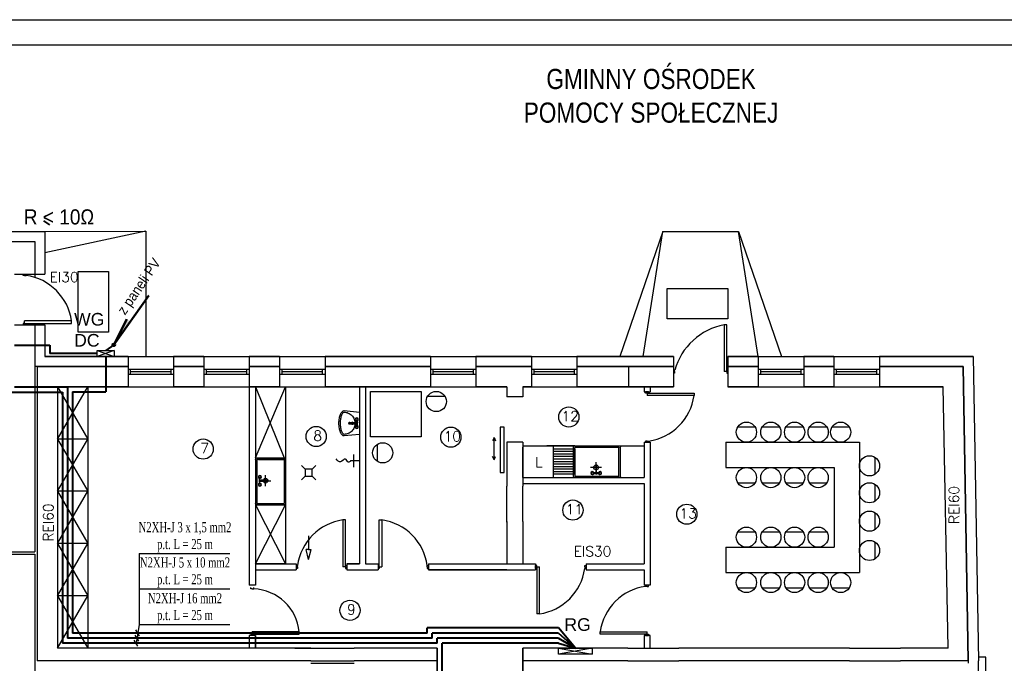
# Model space of a CAD drawing. Header units: inches. Extents: x 6268 to 12323, y 5221 to 42059.
# Tile 95 of 98: x 8531 to 10481, y 37714 to 38989. Entities that reach past the tile are written whole.
import ezdxf

# ---------------------------------------------------------------- set-up
doc = ezdxf.new("R2010")
doc.units = ezdxf.units.IN
doc.header["$MEASUREMENT"] = 0
doc.layers.add('1DE-schemat ideowy', color=1, linetype='Continuous', lineweight=40)
doc.layers.add('2DE_NUMEL', color=1, linetype='Continuous', lineweight=20)
doc.layers.add('CP_LINENORM', color=253, linetype='Continuous')
doc.styles.add('1_50', font='isocpeur.ttf', dxfattribs={"width": 0.9, "height": 12})
doc.styles.add('Romans', font='romans.shx', dxfattribs={"width": 0.7})
doc.styles.get("Standard").update_dxf_attribs({"font": 'txt.shx'})

msp = doc.modelspace()

# ---------------------------------------------------------------- hatches: boundary and pattern name
at = {"lineweight": 50}
msp.add_hatch(color=1, dxfattribs=at).paths.add_polyline_path([(8743.295, 38395.555), (8749.712, 38391.022), (8717.33, 38345.189)])
at = {"layer": '1DE-schemat ideowy', "ltscale": 0.4}
h = msp.add_hatch(color=256, dxfattribs=at)
h.dxf.hatch_style = 1
edge = h.paths.add_edge_path()
edge.add_arc((8717.33, 38345.189), 2.525, 0, 360)
h = msp.add_hatch(color=256, dxfattribs=at)
h.dxf.hatch_style = 1
edge = h.paths.add_edge_path()
edge.add_arc((8717.33, 38345.189), 2.525, 0, 360)
h = msp.add_hatch(color=256, dxfattribs=at)
h.dxf.hatch_style = 1
edge = h.paths.add_edge_path()
edge.add_arc((8717.33, 38345.189), 2.525, 0, 360)
h = msp.add_hatch(color=256, dxfattribs=at)
h.dxf.hatch_style = 1
edge = h.paths.add_edge_path()
edge.add_arc((8717.33, 38345.189), 2.525, 0, 360)

# ---------------------------------------------------------------- linework, layer by layer
at = {"linetype": 'Continuous'}
for p, q in [((6468.073, 38939.31), (12118.073, 38939.31)), ((9495.543, 37994.907), (9495.543, 38064.907)), ((9527.543, 37994.907), (9527.543, 38064.907)), ((9735.543, 37743.907), (9836.543, 37743.907)), ((9735.543, 37718.907), (9836.543, 37718.907))]:
    msp.add_line(p, q, dxfattribs=at)
for p, q in [((8385.543, 38569.907), (8580.543, 38569.907)), ((8580.543, 38569.907), (8780.542, 38570.49)), ((8780.542, 38570.49), (8580.543, 38527.407)), ((8580.543, 38569.907), (8580.543, 38484.907)), ((8780.542, 38570.49), (8780.542, 38321.907)), ((9804.543, 38569.907), (9719.752, 38321.907)), ((9765.543, 38321.907), (9804.543, 38569.907)), ((9804.543, 38569.907), (9954.543, 38569.907)), ((9993.543, 38321.907), (9954.543, 38569.907)), ((9954.543, 38569.907), (10039.334, 38321.907)), ((8385.543, 38549.907), (8560.543, 38549.907)), ((8560.543, 38549.907), (8560.543, 38478.584)), ((8520.543, 38484.907), (8580.543, 38484.907)), ((8537.543, 38482.407), (8537.543, 38484.907)), ((8540.543, 38482.407), (8537.543, 38482.407)), ((8540.543, 38482.407), (8543.543, 38482.407)), ((8543.543, 38482.407), (8543.543, 38484.907)), ((8646.434, 38370.017), (8646.434, 38490.017)), ((8646.434, 38490.017), (8706.434, 38490.017)), ((8706.434, 38490.017), (8706.434, 38370.017)), ((9813.199, 38456.48), (9933.199, 38456.48)), ((9813.199, 38396.48), (9813.199, 38456.48)), ((9933.199, 38456.48), (9933.199, 38396.48)), ((8520.543, 38384.907), (8580.543, 38384.907)), ((8540.543, 38387.407), (8537.543, 38387.407)), ((8537.543, 38387.407), (8537.543, 38384.907)), ((8543.543, 38384.907), (8537.543, 38384.907)), ((8540.543, 38387.407), (8540.543, 38392.407)), ((8633.543, 38392.407), (8540.543, 38392.407)), ((8540.543, 38387.407), (8543.543, 38387.407)), ((8543.543, 38387.407), (8543.543, 38384.907)), ((8543.543, 38387.407), (8633.543, 38387.407)), ((8560.543, 38384.907), (8560.543, 37934.907)), ((8580.543, 38384.907), (8580.543, 38321.907)), ((8633.543, 38387.407), (8633.543, 38392.407)), ((9933.199, 38396.48), (9813.199, 38396.48)), ((9931.043, 38384.907), (9926.043, 38384.907)), ((9926.043, 38384.907), (9926.043, 38291.907)), ((9931.043, 38294.907), (9931.043, 38384.907)), ((8706.434, 38370.017), (8646.434, 38370.017)), ((8745.543, 38321.907), (8580.543, 38321.907)), ((8580.543, 38321.907), (8745.543, 38321.907)), ((8580.543, 38321.907), (8745.543, 38321.907)), ((8745.543, 38321.907), (8745.543, 38261.907)), ((8745.543, 38321.907), (8835.543, 38321.907)), ((8895.543, 38321.907), (8835.543, 38321.907)), ((8835.543, 38321.907), (8895.543, 38321.907)), ((8835.543, 38321.907), (8835.543, 38261.907)), ((8895.543, 38321.907), (8895.543, 38261.907)), ((8895.543, 38321.907), (8985.543, 38321.907)), ((9045.543, 38321.907), (8985.543, 38321.907)), ((8985.543, 38321.907), (9045.543, 38321.907)), ((8985.543, 38321.907), (8985.543, 38261.907)), ((9045.543, 38321.907), (9045.543, 38261.907)), ((9045.543, 38321.907), (9135.543, 38321.907)), ((9344.543, 38321.907), (9135.543, 38321.907)), ((9135.543, 38321.907), (9344.543, 38321.907)), ((9135.543, 38321.907), (9135.543, 38261.907)), ((9344.543, 38321.907), (9344.543, 38261.907)), ((9344.543, 38321.907), (9434.543, 38321.907)), ((9544.543, 38321.907), (9434.543, 38321.907)), ((9434.543, 38321.907), (9544.543, 38321.907)), ((9434.543, 38321.907), (9434.543, 38261.907)), ((9544.543, 38321.907), (9544.543, 38261.907)), ((9544.543, 38321.907), (9634.543, 38321.907)), ((9825.543, 38321.907), (9634.543, 38321.907)), ((9634.543, 38321.907), (9825.543, 38321.907)), ((9634.543, 38321.907), (9634.543, 38261.907)), ((9825.543, 38321.907), (9825.543, 38261.907)), ((9993.543, 38321.907), (9933.543, 38321.907)), ((9933.543, 38321.907), (9993.543, 38321.907)), ((9933.543, 38321.907), (9933.543, 38261.907)), ((9993.543, 38321.907), (9993.543, 38261.907)), ((9993.543, 38321.907), (10083.543, 38321.907)), ((10143.543, 38321.907), (10083.543, 38321.907)), ((10083.543, 38321.907), (10143.543, 38321.907)), ((10083.543, 38321.907), (10083.543, 38261.907)), ((10143.543, 38321.907), (10143.543, 38261.907)), ((10143.543, 38321.907), (10233.543, 38321.907)), ((10419.543, 38321.907), (10233.543, 38321.907)), ((10233.543, 38321.907), (10419.543, 38321.907)), ((10233.543, 38321.907), (10233.543, 38261.907)), ((10419.543, 38321.907), (10429.543, 37718.907)), ((8565.543, 38301.907), (8560.543, 38301.907)), ((8565.543, 38301.907), (8565.543, 37718.907)), ((8745.543, 38301.907), (8565.543, 38301.907)), ((8565.543, 38301.907), (8745.543, 38301.907)), ((8895.543, 38301.907), (8835.543, 38301.907)), ((8835.543, 38301.907), (8895.543, 38301.907)), ((9045.543, 38301.907), (8985.543, 38301.907)), ((8985.543, 38301.907), (9045.543, 38301.907)), ((9344.543, 38301.907), (9135.543, 38301.907)), ((9135.543, 38301.907), (9344.543, 38301.907)), ((9544.543, 38301.907), (9434.543, 38301.907)), ((9434.543, 38301.907), (9544.543, 38301.907)), ((9825.543, 38301.907), (9634.543, 38301.907)), ((9634.543, 38301.907), (9825.543, 38301.907)), ((9737.543, 38261.907), (9737.543, 38301.907)), ((9825.543, 38301.907), (9825.543, 38301.907)), ((9825.543, 38301.907), (9825.543, 38301.907)), ((9993.543, 38301.907), (9933.543, 38301.907)), ((9933.543, 38301.907), (9993.543, 38301.907)), ((10143.543, 38301.907), (10083.543, 38301.907)), ((10083.543, 38301.907), (10143.543, 38301.907)), ((10399.543, 38301.907), (10233.543, 38301.907)), ((10233.543, 38301.907), (10399.543, 38301.907)), ((10409.543, 37718.907), (10399.543, 38301.907)), ((10399.543, 38301.907), (10409.543, 37718.907)), ((8745.543, 38296.907), (8835.543, 38296.907)), ((8745.543, 38286.907), (8835.543, 38286.907)), ((8745.543, 38286.907), (8750.543, 38286.907)), ((8750.543, 38286.907), (8750.543, 38296.907)), ((8750.543, 38291.907), (8830.543, 38291.907)), ((8830.543, 38286.907), (8830.543, 38296.907)), ((8895.543, 38296.907), (8985.543, 38296.907)), ((8895.543, 38286.907), (8985.543, 38286.907)), ((8895.543, 38286.907), (8900.543, 38286.907)), ((8900.543, 38286.907), (8900.543, 38296.907)), ((8900.543, 38291.907), (8980.543, 38291.907)), ((8980.543, 38286.907), (8980.543, 38296.907)), ((9045.543, 38296.907), (9135.543, 38296.907)), ((9045.543, 38286.907), (9135.543, 38286.907)), ((9045.543, 38286.907), (9050.543, 38286.907)), ((9050.543, 38286.907), (9050.543, 38296.907)), ((9050.543, 38291.907), (9130.543, 38291.907)), ((9130.543, 38286.907), (9130.543, 38296.907)), ((9344.543, 38296.907), (9434.543, 38296.907)), ((9344.543, 38286.907), (9434.543, 38286.907)), ((9344.543, 38286.907), (9349.543, 38286.907)), ((9349.543, 38286.907), (9349.543, 38296.907)), ((9349.543, 38291.907), (9429.543, 38291.907)), ((9429.543, 38286.907), (9429.543, 38296.907)), ((9544.543, 38296.907), (9634.543, 38296.907)), ((9544.543, 38286.907), (9634.543, 38286.907)), ((9544.543, 38286.907), (9549.543, 38286.907)), ((9549.543, 38286.907), (9549.543, 38296.907)), ((9549.543, 38291.907), (9629.543, 38291.907)), ((9629.543, 38286.907), (9629.543, 38296.907)), ((9828.043, 38294.907), (9825.543, 38294.907)), ((9828.043, 38288.907), (9825.543, 38288.907)), ((9828.043, 38291.907), (9828.043, 38294.907)), ((9828.043, 38291.907), (9828.043, 38288.907)), ((9931.043, 38291.907), (9926.043, 38291.907)), ((9931.043, 38291.907), (9931.043, 38294.907)), ((9931.043, 38294.907), (9933.543, 38294.907)), ((9931.043, 38291.907), (9931.043, 38288.907)), ((9931.043, 38288.907), (9933.543, 38288.907)), ((9933.543, 38294.907), (9933.543, 38288.907)), ((9993.543, 38296.907), (10083.543, 38296.907)), ((9993.543, 38286.907), (10083.543, 38286.907)), ((9993.543, 38286.907), (9998.543, 38286.907)), ((9998.543, 38286.907), (9998.543, 38296.907)), ((9998.543, 38291.907), (10078.543, 38291.907)), ((10078.543, 38286.907), (10078.543, 38296.907)), ((10143.543, 38296.907), (10233.543, 38296.907)), ((10143.543, 38286.907), (10233.543, 38286.907)), ((10143.543, 38286.907), (10148.543, 38286.907)), ((10148.543, 38286.907), (10148.543, 38296.907)), ((10148.543, 38291.907), (10228.543, 38291.907)), ((10228.543, 38286.907), (10228.543, 38296.907)), ((8605.543, 38261.907), (8605.543, 37996.907)), ((8745.543, 38261.907), (8605.543, 38261.907)), ((8605.543, 38261.907), (8745.543, 38261.907)), ((8605.543, 38261.907), (8745.543, 38261.907)), ((8605.543, 38261.907), (8665.543, 38261.907)), ((8605.543, 38158.307), (8665.543, 38261.907)), ((8605.543, 38261.907), (8665.543, 38158.307)), ((8665.543, 38261.907), (8665.543, 37743.907)), ((8665.543, 38261.907), (8665.543, 38158.307)), ((8745.543, 38261.907), (8835.543, 38261.907)), ((8895.543, 38261.907), (8835.543, 38261.907)), ((8835.543, 38261.907), (8895.543, 38261.907)), ((8835.543, 38261.907), (8895.543, 38261.907)), ((8895.543, 38261.907), (8985.543, 38261.907)), ((9045.543, 38261.907), (8985.543, 38261.907)), ((8985.543, 38261.907), (9045.543, 38261.907)), ((8985.543, 38261.907), (8985.543, 37868.907)), ((8997.543, 38261.907), (8997.543, 37868.907)), ((8997.543, 38261.907), (9045.543, 38261.907)), ((8997.543, 38120.837), (9057.543, 38261.907)), ((8997.543, 38261.907), (9054.874, 38120.818)), ((9045.543, 38261.907), (9135.543, 38261.907)), ((9057.543, 38261.907), (9057.543, 37910.907)), ((9057.543, 38261.907), (9057.543, 38144.907)), ((9344.543, 38261.907), (9135.543, 38261.907)), ((9135.543, 38261.907), (9344.543, 38261.907)), ((9203.543, 38261.907), (9203.543, 37910.907)), ((9215.543, 38261.907), (9215.543, 37910.907)), ((9344.543, 38261.907), (9434.543, 38261.907)), ((9495.543, 38261.907), (9434.543, 38261.907)), ((9434.543, 38261.907), (9495.543, 38261.907)), ((9495.543, 38261.907), (9495.543, 38241.907)), ((9544.543, 38261.907), (9527.543, 38261.907)), ((9527.543, 38261.907), (9527.543, 38241.907)), ((9527.543, 38261.907), (9544.543, 38261.907)), ((9527.543, 38261.907), (9527.543, 38241.907)), ((9527.543, 38261.907), (9527.543, 38241.907)), ((9527.543, 38261.907), (9527.543, 38241.907)), ((9544.543, 38261.907), (9634.543, 38261.907)), ((9825.543, 38261.907), (9634.543, 38261.907)), ((9634.543, 38261.907), (9825.543, 38261.907)), ((9767.543, 38261.907), (9767.543, 38251.907)), ((9767.543, 38261.907), (9767.543, 38251.907)), ((9779.543, 38261.907), (9779.543, 38251.907)), ((9825.543, 38261.907), (9825.543, 38261.907)), ((9825.543, 38261.907), (9825.543, 38261.907)), ((9993.543, 38261.907), (9933.543, 38261.907)), ((9933.543, 38261.907), (9993.543, 38261.907)), ((9993.543, 38261.907), (10083.543, 38261.907)), ((10143.543, 38261.907), (10083.543, 38261.907)), ((10083.543, 38261.907), (10143.543, 38261.907)), ((10143.543, 38261.907), (10233.543, 38261.907)), ((10359.543, 38261.907), (10233.543, 38261.907)), ((10233.543, 38261.907), (10359.543, 38261.907)), ((10369.543, 37743.907), (10359.543, 38261.907)), ((9338.833, 38242.974), (9373.063, 38242.974)), ((9527.543, 38241.907), (9495.543, 38241.907)), ((9767.543, 38251.907), (9779.543, 38251.907)), ((9770.543, 38249.407), (9770.543, 38251.907)), ((9776.543, 38251.907), (9770.543, 38251.907)), ((9773.543, 38249.407), (9770.543, 38249.407)), ((9773.543, 38249.407), (9773.543, 38244.407)), ((9773.543, 38249.407), (9776.543, 38249.407)), ((9866.543, 38244.407), (9773.543, 38244.407)), ((9776.543, 38249.407), (9776.543, 38251.907)), ((9776.543, 38249.407), (9866.543, 38249.407)), ((9866.543, 38249.407), (9866.543, 38244.407)), ((9184.34, 38188.327), (9183.46, 38188.327)), ((9197.304, 38190.427), (9197.668, 38195.277)), ((9197.668, 38183.877), (9197.304, 38188.728)), ((9199.413, 38195.277), (9199.777, 38190.427)), ((9199.413, 38183.877), (9199.777, 38188.728)), ((9490.543, 38181.907), (9482.543, 38181.907)), ((9482.543, 38181.907), (9482.543, 38091.907)), ((9490.543, 38151.907), (9490.543, 38181.907)), ((9952.953, 38182.256), (9987.182, 38182.256)), ((10001.462, 38182.256), (10035.692, 38182.256)), ((10048.446, 38182.256), (10082.675, 38182.256)), ((10095.124, 38182.256), (10129.354, 38182.256)), ((10139.667, 38182.256), (10173.896, 38182.256)), ((8665.543, 38158.307), (8605.543, 38158.307)), ((8605.543, 38054.707), (8665.543, 38158.307)), ((8605.543, 38158.307), (8665.543, 38054.707)), ((9239.414, 38113.886), (9239.414, 38148.115)), ((9470.281, 38161.291), (9467.143, 38154.653)), ((9470.281, 38116.966), (9470.281, 38161.291)), ((9470.281, 38161.291), (9473.418, 38154.653)), ((9490.543, 38091.907), (9490.543, 38151.907)), ((9495.543, 38151.907), (9495.543, 38064.907)), ((9527.543, 38151.907), (9495.543, 38151.907)), ((9527.168, 38144.907), (9767.168, 38144.907)), ((9527.543, 38151.907), (9527.543, 38064.907)), ((9527.543, 38151.907), (9527.543, 38064.907)), ((9527.543, 38151.907), (9527.543, 38064.907)), ((9630.523, 38144.907), (9574.63, 38144.907)), ((9630.523, 38144.907), (9587.543, 38144.907)), ((9587.543, 38144.907), (9587.543, 38081.907)), ((9630.523, 38144.907), (9717.523, 38144.907)), ((9630.523, 38144.907), (9672.523, 38144.907)), ((9672.523, 38144.907), (9714.523, 38144.907)), ((9717.523, 38144.907), (9742.946, 38144.907)), ((9767.543, 38151.907), (9767.543, 38081.907)), ((9767.543, 38151.907), (9779.543, 38151.907)), ((9773.543, 38154.407), (9770.543, 38154.407)), ((9770.543, 38154.407), (9770.543, 38151.907)), ((9773.543, 38154.407), (9776.543, 38154.407)), ((9776.543, 38154.407), (9776.543, 38151.907)), ((9779.543, 38151.907), (9779.543, 37868.907)), ((9929.543, 38151.907), (9929.543, 38101.907)), ((9929.543, 38151.907), (10143.953, 38151.907)), ((10143.953, 38151.907), (10193.953, 38151.907)), ((10193.953, 38151.907), (10193.953, 37893.907)), ((9192.559, 38102.682), (9192.559, 38127.389)), ((9527.543, 38081.907), (9527.543, 38141.907)), ((9587.543, 38141.907), (9587.543, 38081.907)), ((9627.523, 38138.469), (9587.543, 38138.469)), ((9627.523, 38133.469), (9587.543, 38133.469)), ((9627.523, 38128.469), (9587.543, 38128.469)), ((9627.523, 38084.907), (9627.523, 38141.907)), ((9630.523, 38087.907), (9630.523, 38141.157)), ((9630.523, 38138.907), (9630.523, 38085.657)), ((9631.273, 38141.907), (9672.523, 38141.907)), ((9672.523, 38141.907), (9716.773, 38141.907)), ((9717.523, 38085.657), (9717.523, 38141.157)), ((9720.523, 38084.907), (9720.523, 38141.907)), ((9000.543, 38120.837), (9057.543, 38120.837)), ((9000.543, 38117.087), (9000.543, 38075.837)), ((9054.543, 38117.837), (9001.293, 38117.837)), ((9003.543, 38117.837), (9056.793, 38117.837)), ((9054.543, 38117.087), (9054.543, 38075.837)), ((9057.543, 38117.837), (9057.543, 38075.837)), ((9089.062, 38105.673), (9096.062, 38098.673)), ((9117.062, 38105.673), (9110.062, 38098.673)), ((9203.543, 38115.036), (9186.274, 38115.036)), ((9470.281, 38116.966), (9467.143, 38123.605)), ((9470.281, 38116.966), (9473.418, 38123.605)), ((9627.523, 38123.469), (9587.543, 38123.469)), ((9627.523, 38118.469), (9587.543, 38118.469)), ((9627.523, 38113.469), (9587.543, 38113.469)), ((9627.523, 38108.469), (9587.543, 38108.469)), ((9671.443, 38105.107), (9671.443, 38105.987)), ((9672.523, 38090.928), (9672.523, 38112.763)), ((10224.301, 38122.445), (10224.301, 38088.215)), ((9017.793, 38064.93), (9017.793, 38087.013)), ((9110.062, 38098.673), (9096.062, 38098.673)), ((9096.062, 38098.673), (9096.062, 38084.673)), ((9110.062, 38091.673), (9110.062, 38098.673)), ((9110.062, 38084.673), (9110.062, 38098.673)), ((9482.543, 38091.907), (9490.543, 38091.907)), ((9627.523, 38103.469), (9587.543, 38103.469)), ((9627.523, 38098.469), (9587.543, 38098.469)), ((9627.523, 38093.469), (9587.543, 38093.469)), ((9627.523, 38088.469), (9587.543, 38088.469)), ((9683.43, 38102.157), (9661.347, 38102.157)), ((9666.993, 38091.78), (9671.844, 38092.144)), ((9666.993, 38090.035), (9671.844, 38089.671)), ((9673.543, 38092.144), (9678.394, 38091.78)), ((9673.543, 38089.671), (9678.394, 38090.035)), ((9929.543, 38101.907), (10143.953, 38101.907)), ((10143.953, 38101.907), (10143.953, 37943.907)), ((9000.543, 38075.837), (9000.543, 38031.587)), ((9000.543, 38075.837), (9000.543, 38031.587)), ((9005.671, 38081.367), (9005.307, 38076.516)), ((9005.307, 38074.817), (9005.671, 38069.966)), ((9006.564, 38075.837), (9028.399, 38075.837)), ((9020.743, 38076.917), (9021.623, 38076.917)), ((9054.543, 38075.837), (9054.543, 38031.587)), ((9057.543, 38075.837), (9057.543, 38030.837)), ((9089.062, 38077.673), (9096.062, 38084.673)), ((9096.062, 38084.673), (9110.062, 38084.673)), ((9117.062, 38077.673), (9110.062, 38084.673)), ((9527.543, 38081.907), (9767.543, 38081.907)), ((9527.543, 38069.907), (9767.543, 38069.907)), ((9527.543, 38065.907), (9527.543, 38064.907)), ((9527.543, 38065.907), (9527.543, 38064.907)), ((9631.273, 38084.907), (9672.523, 38084.907)), ((9672.523, 38084.907), (9716.773, 38084.907)), ((9672.523, 38084.907), (9716.773, 38084.907)), ((9767.543, 38069.907), (9767.543, 37910.907)), ((9952.953, 38071.559), (9987.182, 38071.559)), ((10001.462, 38071.559), (10035.692, 38071.559)), ((10048.446, 38071.559), (10082.675, 38071.559)), ((10095.124, 38071.559), (10129.354, 38071.559)), ((10224.301, 38068.981), (10224.301, 38034.752)), ((8665.543, 38054.707), (8605.543, 38054.707)), ((8605.543, 37951.107), (8665.543, 38054.707)), ((8605.543, 38054.707), (8665.543, 37951.107)), ((9057.543, 38027.907), (8997.543, 38027.907)), ((8997.543, 37910.907), (9057.543, 38027.907)), ((8997.543, 38027.907), (9057.543, 37910.907)), ((9000.543, 38027.837), (9057.543, 38027.837)), ((9001.293, 38030.837), (9053.793, 38030.837)), ((10224.301, 38012.788), (10224.301, 37978.559)), ((8605.543, 37996.907), (8605.543, 37743.907)), ((9176.043, 37997.907), (9171.043, 37997.907)), ((9171.043, 37997.907), (9171.043, 37904.907)), ((9176.043, 37907.907), (9176.043, 37997.907)), ((9243.043, 37907.907), (9243.043, 37997.907)), ((9243.043, 37997.907), (9248.043, 37997.907)), ((9248.043, 37997.907), (9248.043, 37904.907)), ((9495.543, 37994.907), (9495.543, 37993.907)), ((9495.543, 37993.907), (9495.543, 37994.907)), ((9495.543, 37993.907), (9495.543, 37910.907)), ((9527.543, 37994.907), (9527.543, 37910.907)), ((9527.543, 37994.907), (9527.543, 37993.907)), ((9952.953, 37974.256), (9987.182, 37974.256)), ((10001.462, 37974.256), (10035.692, 37974.256)), ((10048.446, 37974.256), (10082.675, 37974.256)), ((10095.124, 37974.256), (10129.354, 37974.256)), ((8665.543, 37951.107), (8605.543, 37951.107)), ((8605.543, 37847.507), (8665.543, 37951.107)), ((8605.543, 37951.107), (8665.543, 37847.507)), ((9102.929, 37966.319), (9102.929, 37939.762)), ((10224.301, 37954.691), (10224.301, 37920.462)), ((7953.543, 37934.907), (8560.543, 37934.907)), ((7953.543, 37929.907), (8560.543, 37929.907)), ((8560.543, 37929.907), (8560.543, 37591.907)), ((9102.929, 37939.762), (9097.929, 37939.762)), ((9102.929, 37919.762), (9097.929, 37939.762)), ((9102.929, 37939.762), (9107.929, 37939.762)), ((9102.929, 37919.762), (9107.929, 37939.762)), ((9929.543, 37943.907), (9929.543, 37893.907)), ((9929.543, 37943.907), (10143.953, 37943.907)), ((8997.543, 37910.907), (9078.543, 37910.907)), ((9057.543, 37910.907), (8997.543, 37910.907)), ((9078.543, 37910.907), (9078.543, 37898.907)), ((9178.543, 37910.907), (9203.543, 37910.907)), ((9203.543, 37910.907), (9178.543, 37910.907)), ((9178.543, 37910.907), (9178.543, 37898.907)), ((9215.543, 37910.907), (9240.543, 37910.907)), ((9215.543, 37910.907), (9240.543, 37910.907)), ((9240.543, 37910.907), (9240.543, 37898.907)), ((9340.543, 37910.907), (9552.543, 37910.907)), ((9340.543, 37910.907), (9340.543, 37898.907)), ((9527.543, 37910.907), (9552.543, 37910.907)), ((9552.543, 37910.907), (9552.543, 37898.907)), ((9652.543, 37910.907), (9767.543, 37910.907)), ((9652.543, 37910.907), (9652.543, 37898.907)), ((8997.543, 37898.907), (9078.543, 37898.907)), ((9081.043, 37907.907), (9078.543, 37907.907)), ((9081.043, 37901.907), (9078.543, 37901.907)), ((9081.043, 37904.907), (9081.043, 37907.907)), ((9081.043, 37904.907), (9081.043, 37901.907)), ((9176.043, 37904.907), (9171.043, 37904.907)), ((9176.043, 37904.907), (9176.043, 37907.907)), ((9176.043, 37907.907), (9178.543, 37907.907)), ((9176.043, 37904.907), (9176.043, 37901.907)), ((9176.043, 37901.907), (9178.543, 37901.907)), ((9178.543, 37907.907), (9178.543, 37901.907)), ((9178.543, 37898.907), (9240.543, 37898.907)), ((9243.043, 37907.907), (9240.543, 37907.907)), ((9240.543, 37907.907), (9240.543, 37901.907)), ((9243.043, 37901.907), (9240.543, 37901.907)), ((9243.043, 37904.907), (9243.043, 37907.907)), ((9243.043, 37904.907), (9248.043, 37904.907)), ((9243.043, 37904.907), (9243.043, 37901.907)), ((9338.043, 37904.907), (9338.043, 37907.907)), ((9338.043, 37907.907), (9340.543, 37907.907)), ((9338.043, 37904.907), (9338.043, 37901.907)), ((9338.043, 37901.907), (9340.543, 37901.907)), ((9475.543, 37898.907), (9340.543, 37898.907)), ((9340.543, 37898.907), (9552.543, 37898.907)), ((9395.543, 37898.907), (9343.543, 37898.907)), ((9495.543, 37898.907), (9475.543, 37898.907)), ((9555.043, 37907.907), (9552.543, 37907.907)), ((9552.543, 37901.907), (9552.543, 37907.907)), ((9555.043, 37901.907), (9552.543, 37901.907)), ((9555.043, 37904.907), (9555.043, 37907.907)), ((9555.043, 37904.907), (9560.043, 37904.907)), ((9555.043, 37904.907), (9555.043, 37901.907)), ((9555.043, 37901.907), (9555.043, 37811.907)), ((9560.043, 37811.907), (9560.043, 37904.907)), ((9650.043, 37904.907), (9650.043, 37907.907)), ((9650.043, 37907.907), (9652.543, 37907.907)), ((9650.043, 37904.907), (9650.043, 37901.907)), ((9650.043, 37901.907), (9652.543, 37901.907)), ((9652.543, 37898.907), (9767.543, 37898.907)), ((9767.543, 37898.907), (9767.543, 37868.907)), ((9929.543, 37893.907), (10193.953, 37893.907)), ((8997.543, 37868.907), (8985.543, 37868.907)), ((8988.543, 37861.407), (8988.543, 37863.907)), ((8991.543, 37861.407), (8988.543, 37861.407)), ((8991.543, 37861.407), (8994.543, 37861.407)), ((8994.543, 37861.407), (8994.543, 37863.907)), ((9779.543, 37868.907), (9767.543, 37868.907)), ((9770.543, 37866.407), (9770.543, 37868.907)), ((9773.543, 37866.407), (9770.543, 37866.407)), ((9773.543, 37866.407), (9776.543, 37866.407)), ((9776.543, 37866.407), (9776.543, 37868.907)), ((9952.953, 37863.559), (9987.182, 37863.559)), ((10001.462, 37863.559), (10035.692, 37863.559)), ((10048.446, 37863.559), (10082.675, 37863.559)), ((10095.124, 37863.559), (10129.354, 37863.559)), ((10139.667, 37863.559), (10173.896, 37863.559)), ((8665.543, 37847.507), (8605.543, 37847.507)), ((8605.543, 37743.907), (8665.543, 37847.507)), ((8605.543, 37847.507), (8665.543, 37743.907)), ((9560.043, 37811.907), (9555.043, 37811.907)), ((8991.543, 37771.407), (8991.543, 37776.407)), ((9084.543, 37776.407), (8991.543, 37776.407)), ((9084.543, 37771.407), (9084.543, 37776.407)), ((9680.543, 37771.407), (9680.543, 37776.407)), ((9680.543, 37776.407), (9773.543, 37776.407)), ((9773.543, 37771.407), (9773.543, 37776.407)), ((8985.543, 37768.907), (8985.543, 37743.907)), ((8997.543, 37768.907), (8985.543, 37768.907)), ((8991.543, 37771.407), (8988.543, 37771.407)), ((8988.543, 37771.407), (8988.543, 37768.907)), ((8994.543, 37768.907), (8988.543, 37768.907)), ((8991.543, 37771.407), (8994.543, 37771.407)), ((8994.543, 37771.407), (8994.543, 37768.907)), ((8994.543, 37771.407), (9084.543, 37771.407)), ((8997.543, 37768.907), (8997.543, 37743.907)), ((8997.543, 37743.907), (8997.543, 37768.907)), ((9770.543, 37771.407), (9680.543, 37771.407)), ((9767.543, 37768.907), (9767.543, 37743.907)), ((9779.543, 37768.907), (9767.543, 37768.907)), ((9773.543, 37771.407), (9770.543, 37771.407)), ((9770.543, 37771.407), (9770.543, 37768.907)), ((9770.543, 37768.907), (9776.543, 37768.907)), ((9773.543, 37771.407), (9776.543, 37771.407)), ((9776.543, 37771.407), (9776.543, 37768.907)), ((9779.543, 37743.907), (9779.543, 37768.907)), ((9075.543, 37743.907), (8605.543, 37743.907)), ((8665.543, 37743.907), (8605.543, 37743.907)), ((9107.543, 37743.907), (9075.543, 37743.907)), ((9075.543, 37743.907), (9107.543, 37743.907)), ((9107.543, 37743.907), (9193.543, 37743.907)), ((9231.543, 37743.907), (9193.543, 37743.907)), ((9357.543, 37743.907), (9231.543, 37743.907)), ((9357.543, 37675.907), (9357.543, 37743.907)), ((9735.543, 37743.907), (9527.543, 37743.907)), ((9527.543, 37675.907), (9527.543, 37743.907)), ((9527.543, 37743.907), (9527.543, 37675.907)), ((9604.543, 37743.907), (9631.543, 37743.907)), ((10174.543, 37743.907), (9836.543, 37743.907)), ((10174.543, 37743.907), (10275.543, 37743.907)), ((10369.543, 37743.907), (10275.543, 37743.907)), ((10369.543, 37743.907), (10275.543, 37743.907)), ((9107.543, 37718.907), (8565.543, 37718.907)), ((9107.543, 37718.907), (9193.543, 37718.907)), ((9357.543, 37718.907), (9193.543, 37718.907)), ((9735.543, 37718.907), (9527.543, 37718.907)), ((10174.543, 37718.907), (9836.543, 37718.907)), ((10174.543, 37718.907), (10275.543, 37718.907)), ((10409.543, 37718.907), (10275.543, 37718.907)), ((10409.543, 37718.907), (10409.543, 37713.907)), ((10444.543, 37725.907), (10429.543, 37725.907)), ((10429.543, 37586.907), (10429.543, 37718.907)), ((10444.543, 37586.907), (10444.414, 37725.907)), ((9107.543, 37713.907), (9193.543, 37713.907))]:
    msp.add_line(p, q)
at = {"color": 1, "lineweight": 50}
for q in [(8786.297, 38442.803), (8743.295, 38395.555)]:
    msp.add_line((8717.33, 38345.189), q, dxfattribs=at)
msp.add_lwpolyline([(9225.818, 38252.498), (9325.818, 38252.498), (9325.818, 38162.591), (9225.818, 38162.591)], close=True)
for points in [[(9173.584, 38214.559), (9203.543, 38211.818), (9203.543, 38167.336), (9173.584, 38164.596, -0.02280923), (9173.176, 38164.577, -0.20345275), (9169.959, 38165.943, -0.09716323), (9166.105, 38171.899, -0.05413092), (9164.015, 38179.383, -0.04107152), (9163.176, 38189.577, -0.04107152), (9164.015, 38199.771, -0.05413092), (9166.105, 38207.255, -0.09716323), (9169.959, 38213.211, -0.20345275), (9173.176, 38214.577, -0.20345275)], [(9173.31, 38167.583, -0.02280923), (9173.176, 38167.577, -0.20345275), (9172.117, 38168.027, -0.09716323), (9168.89, 38173.014, -0.05413092), (9166.975, 38179.874, -0.04107152), (9166.176, 38189.577, -0.04107152), (9166.975, 38199.281, -0.05413092), (9168.89, 38206.141, -0.09716323), (9172.117, 38211.127, -0.20345275), (9173.176, 38211.577, -0.0984914), (9181.595, 38209.902, -0.0984914), (9188.732, 38205.133, -0.0984914), (9193.501, 38197.996, -0.0984914), (9195.176, 38189.577, -0.0984914), (9193.501, 38181.158, -0.0984914), (9188.732, 38174.021, -0.0984914), (9181.595, 38169.252, -0.0984914), (9173.176, 38167.577)], [(9184.34, 38190.827), (9183.46, 38190.827, 0.10454597), (9183.016, 38190.733, 0.10079648), (9182.633, 38190.461, 0.09591072), (9182.381, 38190.059, 0.09272045), (9182.29, 38189.577, 0.09272045), (9182.381, 38189.095, 0.09591072), (9182.633, 38188.693, 0.10079648), (9183.016, 38188.421)], [(9183.17, 38189.577, 0.09272045), (9183.261, 38189.095, 0.09591072), (9183.513, 38188.693, 0.10079648), (9183.896, 38188.421)], [(9183.896, 38190.733, 0.10079648), (9183.513, 38190.461, 0.09591072), (9183.261, 38190.059)], [(9185.198, 38190.427, 0.00914131), (9185.168, 38190.461, 0.10079648), (9184.784, 38190.733, 0.10454597), (9184.34, 38190.827, 0.10454597), (9183.896, 38190.733)], [(9183.896, 38188.421, 0.10454597), (9184.34, 38188.327, 0.10454597), (9184.784, 38188.421, 0.10079648), (9185.168, 38188.693)], [(9184.058, 38188.787, 0.10454597), (9184.34, 38188.727), (9198.54, 38188.727, 1), (9198.54, 38190.427), (9184.34, 38190.427, 0.10454597), (9184.058, 38190.367)], [(9671.537, 38105.551, 0.10454597), (9671.443, 38105.107, 0.10454597), (9671.537, 38104.664, 0.10079648), (9671.81, 38104.28)], [(9673.943, 38105.107), (9673.943, 38105.987, 0.10454597), (9673.85, 38106.431, 0.10079648), (9673.577, 38106.815, 0.09591072), (9673.176, 38107.067, 0.09272045), (9672.693, 38107.157, 0.09272045), (9672.211, 38107.067, 0.09591072), (9671.81, 38106.815, 0.10079648), (9671.537, 38106.431)], [(9672.693, 38106.277, 0.09272045), (9672.211, 38106.187, 0.09591072), (9671.81, 38105.935, 0.10079648), (9671.537, 38105.551)], [(9671.903, 38105.389, 0.10454597), (9671.843, 38105.107), (9671.843, 38090.907, 1), (9673.543, 38090.907), (9673.543, 38105.107, 0.10454597), (9673.484, 38105.389)], [(9673.85, 38105.551, 0.10079648), (9673.577, 38105.935, 0.09591072), (9673.176, 38106.187)], [(9673.543, 38104.25, 0.00914131), (9673.577, 38104.28, 0.10079648), (9673.85, 38104.664, 0.10454597), (9673.943, 38105.107, 0.10454597), (9673.85, 38105.551)], [(9021.025, 38076.457, 0.10454597), (9020.743, 38076.517), (9006.543, 38076.517, 1), (9006.543, 38074.817), (9020.743, 38074.817, 0.10454597), (9021.025, 38074.876)], [(9019.886, 38074.817, 0.00914131), (9019.916, 38074.783, 0.10079648), (9020.299, 38074.51, 0.10454597), (9020.743, 38074.417, 0.10454597), (9021.187, 38074.51)], [(9021.187, 38076.823, 0.10454597), (9020.743, 38076.917, 0.10454597), (9020.299, 38076.823, 0.10079648), (9019.916, 38076.551)], [(9020.743, 38074.417), (9021.623, 38074.417, 0.10454597), (9022.067, 38074.51, 0.10079648), (9022.451, 38074.783, 0.09591072), (9022.703, 38075.184, 0.09272045), (9022.793, 38075.667, 0.09272045), (9022.703, 38076.149, 0.09591072), (9022.451, 38076.551, 0.10079648), (9022.067, 38076.823)], [(9021.913, 38075.667, 0.09272045), (9021.823, 38076.149, 0.09591072), (9021.571, 38076.551, 0.10079648), (9021.187, 38076.823)], [(9021.187, 38074.51, 0.10079648), (9021.571, 38074.783, 0.09591072), (9021.823, 38075.184)]]:
    msp.add_lwpolyline(points, format="xyb")
for points in [[(9357.543, 37743.907), (9357.543, 37675.907)], [(9527.543, 37675.907), (9527.543, 37743.907)]]:
    msp.add_lwpolyline(points)
for centre, radius in [((9355.948, 38232.626), 20), ((9618.39, 38201.979), 20), ((9118.118, 38163.311), 20), ((9198.54, 38197.077), 2), ((9198.54, 38182.077), 2), ((9970.068, 38171.907), 20), ((10018.577, 38171.907), 20), ((10065.56, 38171.907), 20), ((10112.239, 38171.907), 20), ((10156.782, 38171.907), 20), ((9384.799, 38162.02), 20), ((8894.319, 38138.505), 20), ((9249.762, 38131), 20), ((10213.953, 38105.33), 20), ((9672.523, 38102.157), 4.65), ((9665.193, 38090.907), 2), ((9680.193, 38090.907), 2), ((9970.068, 38081.907), 20), ((10018.577, 38081.907), 20), ((10065.56, 38081.907), 20), ((10112.239, 38081.907), 20), ((9006.543, 38083.167), 2), ((9006.543, 38068.167), 2), ((9017.793, 38075.837), 4.65), ((10213.953, 38051.866), 20), ((9626.516, 38017.534), 20), ((9852.036, 38009.345), 20), ((10213.953, 37995.673), 20), ((9970.068, 37963.907), 20), ((10018.577, 37963.907), 20), ((10065.56, 37963.907), 20), ((10112.239, 37963.907), 20), ((10213.953, 37937.576), 20), ((9970.068, 37873.907), 20), ((10018.577, 37873.907), 20), ((10065.56, 37873.907), 20), ((10112.239, 37873.907), 20), ((10156.782, 37873.907), 20), ((9184.973, 37818.881), 20)]:
    msp.add_circle(centre, radius)
for centre, radius, start, end in [((8528.952, 38377.816), 105.604, 7.942007, 82.057993), ((9950.838, 38259.553), 127.783, 101.188499, 163.938198), ((9761.952, 38258.999), 105.604, 277.942007, 352.057993), ((9183.46, 38189.424), 1.097, 246.126548, 270), ((9184.504, 38189.577), 1.334, 158.810629, 180), ((9184.504, 38189.577), 0.934, 158.810629, 180), ((9184.504, 38189.577), 0.934, 180, 201.189371), ((9184.424, 38189.608), 0.848, 136.896534, 158.810629), ((9184.424, 38189.546), 0.848, 201.189371, 223.103466), ((9184.373, 38189.656), 0.778, 113.873452, 136.896534), ((9184.373, 38189.498), 0.778, 223.103466, 246.126548), ((9184.256, 38189.546), 1.248, 316.896534, 318.991514), ((9189.676, 38189.577), 2, 25.150661, 154.849339), ((9189.676, 38189.577), 2, 205.150661, 334.849339), ((9198.54, 38197.077), 3, 288.479544, 251.520456), ((9198.54, 38182.077), 3, 108.479544, 71.520456), ((9198.54, 38189.577), 1.5, 214.518103, 145.481897), ((9672.54, 38105.987), 1.097, 156.126554, 180), ((9672.615, 38105.074), 0.778, 133.103461, 156.126554), ((9672.662, 38105.023), 0.848, 111.189373, 133.103461), ((9672.693, 38104.943), 0.934, 90, 111.189373), ((9672.693, 38104.943), 1.334, 68.810627, 90), ((9672.693, 38104.943), 0.934, 68.810627, 90), ((9672.724, 38105.023), 0.848, 46.896539, 68.810627), ((9672.772, 38105.074), 0.778, 23.873446, 46.896539), ((9006.543, 38083.167), 3, 288.479544, 251.520456), ((9665.193, 38090.907), 3, 18.479542, 341.520458), ((9672.693, 38090.907), 1.5, 124.518103, 55.481897), ((9672.662, 38105.191), 1.248, 226.896539, 228.991509), ((9680.193, 38090.907), 3, 198.479542, 161.520458), ((9006.543, 38068.167), 3, 108.479544, 71.520456), ((9006.543, 38075.667), 1.5, 34.518103, 325.481897), ((9020.827, 38075.698), 1.248, 136.896534, 138.991514), ((9020.71, 38075.746), 0.778, 43.103466, 66.126548), ((9020.71, 38075.588), 0.778, 293.873452, 316.896534), ((9020.659, 38075.698), 0.848, 21.189371, 43.103466), ((9020.659, 38075.636), 0.848, 316.896534, 338.810629), ((9020.579, 38075.667), 0.934, 0, 21.189371), ((9020.579, 38075.667), 0.934, 338.810629, 0), ((9021.623, 38075.82), 1.097, 66.126548, 90), ((9020.579, 38075.667), 1.334, 338.810629, 0), ((9185.635, 37893.316), 105.604, 97.942007, 172.057986), ((9233.452, 37893.316), 105.604, 7.942014, 82.057993), ((9545.452, 37916.499), 105.604, 277.942007, 352.057979), ((8990.536, 37767.017), 94.475, 5.704266, 87.568884), ((9785.135, 37761.816), 105.604, 97.942007, 172.057993)]:
    msp.add_arc(centre, radius, start, end)
at = {"extrusion": (0, 0, -1)}
for centre, radius, start, end in [((-9630.523, 38141.907), 3, 0, 90), ((-9717.523, 38141.907), 3, 90, 180), ((-9631.273, 38141.157), 0.75, 0, 90), ((-9716.773, 38141.157), 0.75, 90, 180), ((-9000.543, 38117.837), 3, 0, 90), ((-9001.293, 38117.087), 0.75, 0, 90), ((-9053.793, 38117.087), 0.75, 90, 180), ((-9054.543, 38117.837), 3, 90, 180), ((-9631.273, 38085.657), 0.75, 270, 0), ((-9716.773, 38085.657), 0.75, 180, 270), ((-9630.523, 38084.907), 3, 270, 0), ((-9717.523, 38084.907), 3, 180, 270), ((-9000.543, 38030.837), 3, 270, 0), ((-9001.293, 38031.587), 0.75, 270, 0), ((-9053.793, 38031.587), 0.75, 180, 270), ((-9054.543, 38030.837), 3, 180, 270)]:
    msp.add_arc(centre, radius, start, end, dxfattribs=at)
msp.add_spline([(9186.274, 38115.036), (9181.586, 38112.783), (9175.901, 38118.728), (9166.118, 38113.311), (9157.789, 38118.992)], degree=3)
at = {"layer": '1DE-schemat ideowy', "color": 1}
msp.add_line((8577.848, 38590.611), (8589.585, 38583.019), dxfattribs=at)
at = {"layer": '1DE-schemat ideowy'}
for p, q in [((8520.543, 38344.245), (8590.543, 38344.245)), ((8590.543, 38344.245), (8590.543, 38327.909)), ((8717.33, 38345.189), (8701.25, 38333.911)), ((8684.575, 38327.909), (8590.543, 38327.909)), ((8701.25, 38321.907), (8701.25, 38251.907)), ((8520.543, 38261.907), (8625.543, 38261.907)), ((8625.543, 38261.907), (8625.543, 37763.907)), ((8507.543, 38250.907), (8615.543, 38250.907)), ((8615.543, 38250.907), (8615.543, 37753.907)), ((8635.543, 38251.907), (8701.25, 38251.907)), ((8635.543, 38251.907), (8635.543, 37773.907)), ((9337.543, 37773.907), (8635.543, 37773.907)), ((9598.193, 37783.907), (9337.543, 37783.907)), ((9337.543, 37773.907), (9337.543, 37783.907)), ((9357.543, 37773.907), (9347.543, 37773.907)), ((9347.543, 37763.907), (9347.543, 37773.907)), ((9598.193, 37773.907), (9357.543, 37773.907)), ((9631.557, 37743.903), (9598.193, 37783.907)), ((9598.193, 37773.907), (9631.557, 37743.903)), ((9357.543, 37753.907), (8615.543, 37753.907)), ((9347.543, 37763.907), (8625.543, 37763.907)), ((9598.193, 37763.907), (9357.543, 37763.907)), ((9357.543, 37753.907), (9357.543, 37763.907)), ((9367.543, 36831.907), (9367.543, 37753.907)), ((9598.193, 37753.907), (9367.543, 37753.907)), ((9598.193, 37763.907), (9631.55, 37743.907)), ((9598.193, 37753.907), (9631.543, 37743.907))]:
    msp.add_line(p, q, dxfattribs=at)
at = {"layer": '1DE-schemat ideowy', "lineweight": 30}
for p, q in [((8717.925, 38333.911), (8684.575, 38321.907)), ((8684.575, 38333.911), (8717.925, 38321.907)), ((9664.893, 37743.907), (9598.193, 37731.904)), ((9598.193, 37743.907), (9664.893, 37731.904))]:
    msp.add_line(p, q, dxfattribs=at)
at = {"layer": '1DE-schemat ideowy', "color": 7, "lineweight": -3}
for p, q in [((8767.551, 37931.399), (8946.706, 37931.399)), ((8767.551, 37931.399), (8767.551, 37790.74)), ((8767.551, 37861.614), (8946.706, 37861.614)), ((8768.311, 37767.824), (8761.1, 37779.99)), ((8767.551, 37790.74), (8761.324, 37753.907)), ((8767.551, 37790.74), (8946.706, 37790.74)), ((8764.93, 37747.824), (8757.719, 37759.99)), ((8766.62, 37757.824), (8759.41, 37769.99))]:
    msp.add_line(p, q, dxfattribs=at)
at = {"layer": '1DE-schemat ideowy', "lineweight": 30}
for points in [[(8717.925, 38333.911), (8717.925, 38321.907), (8684.575, 38321.907), (8684.575, 38333.911)], [(9664.893, 37743.907), (9664.893, 37731.904), (9598.193, 37731.904), (9598.193, 37743.907)]]:
    msp.add_lwpolyline(points, close=True, dxfattribs=at)
at = {"layer": '1DE-schemat ideowy', "ltscale": 0.4}
msp.add_circle((8717.33, 38345.189), 2.525, dxfattribs=at)
msp.add_circle((8717.33, 38345.189), 2.525, dxfattribs=at)
msp.add_circle((8717.33, 38345.189), 2.525, dxfattribs=at)
msp.add_circle((8717.33, 38345.189), 2.525, dxfattribs=at)
at = {"layer": 'CP_LINENORM', "linetype": 'Continuous'}
msp.add_line((6268.073, 38989.31), (12168.073, 38989.31), dxfattribs=at)

# ---------------------------------------------------------------- texts
at = {"ltscale": 24, "insert": (9529.181, 38891.849), "char_height": 40, "attachment_point": 1}
msp.add_mtext('\\pxqc;{\\fArial|b0|i0|c238|p0;\\W0.8;GMINNY OŚRODEK \\PPOMOCY SPOŁECZNEJ}', dxfattribs=at)
at = {"color": 1, "lineweight": 50, "insert": (8769.439, 38459.205), "char_height": 20, "attachment_point": 5, "rotation": 55.694598, "style": '1_50'}
msp.add_mtext('{\\fArial|b0|i0|c238|p34;z paneli PV}', dxfattribs=at)
at = {"char_height": 20}
for s, width, insert, attachment_point in [('EI30', 37.21157, (8590.102, 38489.224), 1), ('12', 68.36029, (9604.04, 38213.603), 1), ('8', 68.36029, (9112.36, 38174.935), 1), ('10', 68.36029, (9370.45, 38173.644), 1), ('7', 68.36029, (8888.561, 38150.129), 1), ('L', 37.21157, (9551.756, 38102.475), 7), ('11', 68.36029, (9612.167, 38029.158), 1), ('13', 68.36029, (9837.687, 38020.969), 1), ('EIS30', 37.21157, (9628.012, 37945.767), 1), ('9', 68.36029, (9179.215, 37830.504), 1)]:
    msp.add_mtext_dynamic_manual_height_columns(s, width=width, gutter_width=12.5, heights=[-20], dxfattribs=dict(at, insert=insert, attachment_point=attachment_point))
at = {"char_height": 20, "attachment_point": 1, "rotation": 90}
for insert in [(10371.204, 37989.8), (8577.617, 37955.299)]:
    msp.add_mtext_dynamic_manual_height_columns('REI60', width=37.21157, gutter_width=12.5, heights=[-20], dxfattribs=dict(at, insert=insert))
at = {"layer": '1DE-schemat ideowy', "color": 1, "insert": (8608.576, 38598.265), "char_height": 30, "attachment_point": 5, "style": '1_50'}
msp.add_mtext('{\\fArial|b0|i0|c0|p32;R < 10\\fSymbol|b0|i0|c2|p32;W}', dxfattribs=at)
at = {"layer": '1DE-schemat ideowy', "color": 7, "lineweight": -3, "char_height": 20, "attachment_point": 5, "style": 'Romans'}
for s, insert in [('{\\fTimes New Roman|b0|i0|c238|p18;N2XH-J 3 x 1,5 mm2 \\Pp.t. L = 25 m}', (8858.224, 37963.686)), ('{\\fTimes New Roman|b0|i0|c238|p18;N2XH-J 5 x 10 mm2 \\Pp.t. L = 25 m}', (8858.224, 37893.901)), ('{\\fTimes New Roman|b0|i0|c238|p18;N2XH-J 16 mm2 \\Pp.t. L = 25 m}', (8858.224, 37823.027))]:
    msp.add_mtext(s, dxfattribs=dict(at, insert=insert))
at = {"layer": '2DE_NUMEL', "char_height": 25, "attachment_point": 1}
for s, insert, width in [('{\\fArial|b0|i0|c238|p34;WG DC}', (8638.591, 38408.178), 90.0711), ('{\\fArial|b0|i0|c238|p34;RG}', (9609.574, 37803.255), 181.6192)]:
    msp.add_mtext(s, dxfattribs=dict(at, insert=insert, width=width))

doc.saveas('drawing.dxf')
